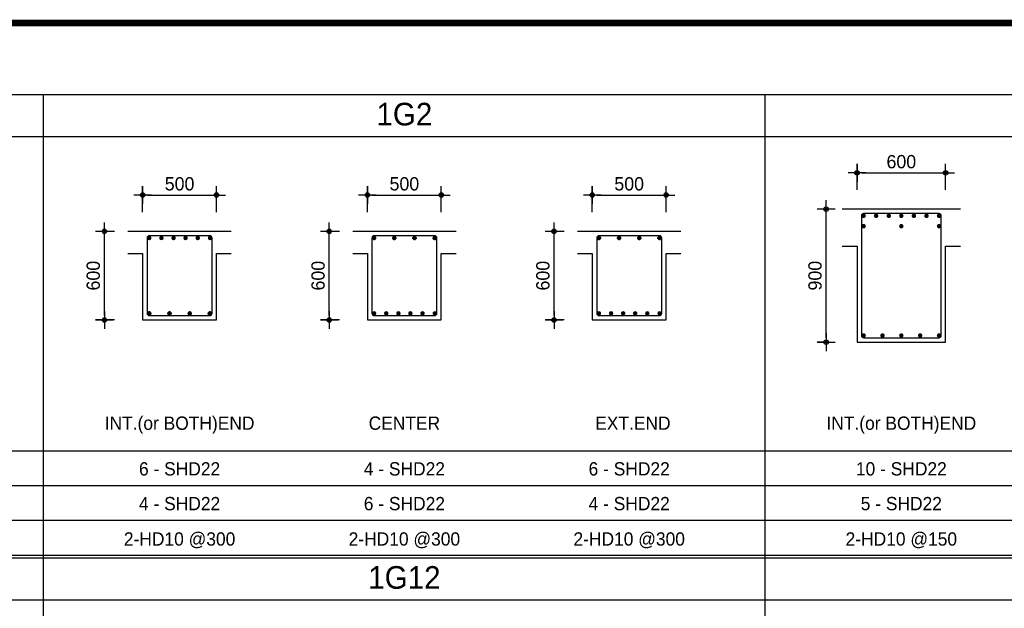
# Model space of a CAD drawing. Header units: millimetres. Extents: x 3445018 to 4174071, y -6064565 to -5122887.
# Tile 19 of 192: x 3676135 to 3682799, y -5829007 to -5825023. Entities that reach past the tile are written whole.
import ezdxf
from ezdxf.enums import TextEntityAlignment as Align

# ---------------------------------------------------------------- set-up
doc = ezdxf.new("R2010")
doc.units = ezdxf.units.MM
doc.header["$MEASUREMENT"] = 0
doc.layers.get('DEFPOINTS').update_dxf_attribs({"linetype": 'CONTINUOUS'})
for name, color, linetype in [('A_GE_FORM', 7, 'CONTINUOUS'), ('DIM', 7, 'CONTINUOUS'), ('guide', 9, 'CONTINUOUS'), ('SO-252', 252, 'CONTINUOUS'), ('WA1', 2, 'CONTINUOUS'), ('WA2', 3, 'CONTINUOUS'), ('문자', 2, 'CONTINUOUS')]:
    doc.layers.add(name, color=color, linetype=linetype)
doc.styles.add('HY울릉도 L', font='txt')
doc.styles.add('SDP-S', font='txt')
doc.styles.add('돋움', font='txt')
doc.dimstyles.new('SMDI-3', dxfattribs={"dimtxt": 3, "dimasz": 1, "dimexe": 2, "dimexo": 3, "dimgap": 1, "dimtad": 1, "dimdsep": 46, "dimtxsty": 'HY울릉도 L', "dimblk": 'Z_DOT', "dimcen": 2.5, "dimdle": 1.5, "dimclrd": 1, "dimclre": 1, "dimclrt": 2, "dimadec": 0, "dimazin": 0, "dimtfac": 1, "dimtix": 1, "dimtmove": 2, "dimatfit": 3, "dimldrblk": 'Z_DOT', "dimfxl": 2, "dimtvp": 1, "dimtolj": 1, "dimtzin": 0, "dimarcsym": 0})

# ---------------------------------------------------------------- blocks, each defined once
blk = doc.blocks.new('sheet _서영')
at = {"layer": 'A_GE_FORM', "const_width": 1.5}
blk.add_lwpolyline([(-361868.49, -1059038.93), (-362670.49, -1059038.93), (-362670.49, -1058483.93), (-361868.49, -1058483.93)], close=True, dxfattribs=at)
blk = doc.blocks.new('Z_DOT')
at = {"layer": 'DIM', "color": 1, "ltscale": 3}
for p, q in [((-2, 0), (2, 0)), ((0, -2), (0, 2))]:
    blk.add_line(p, q, dxfattribs=at)
for radius in [0.5, 0.25]:
    blk.add_circle((0, 0), radius, dxfattribs=at)
blk = doc.blocks.new('*D152')
at = {"layer": 'DEFPOINTS', "color": 0, "ltscale": 3, "transparency": 16777216}
for p in [(3677467.6, -5826209.6), (3676967.6, -5826415.6), (3677467.6, -5826415.6)]:
    blk.add_point(p, dxfattribs=at)
at = {"layer": 'DIM', "color": 1, "lineweight": -2, "ltscale": 3, "transparency": 16777216}
for p, q in [((3676967.6, -5826325.6), (3676967.6, -5826149.6)), ((3677467.6, -5826325.6), (3677467.6, -5826149.6)), ((3676997.6, -5826209.6), (3677437.6, -5826209.6))]:
    blk.add_line(p, q, dxfattribs=at)
at = {"layer": 'DIM', "color": 1, "lineweight": -2, "ltscale": 3, "transparency": 16777216, "xscale": 30, "yscale": 30, "zscale": 30, "rotation": 180}
blk.add_blockref('Z_DOT', (3676967.6, -5826209.6), dxfattribs=at)
at = {"layer": 'DIM', "color": 1, "lineweight": -2, "ltscale": 3, "transparency": 16777216, "xscale": 30, "yscale": 30, "zscale": 30}
blk.add_blockref('Z_DOT', (3677467.6, -5826209.6), dxfattribs=at)
at = {"layer": 'DIM', "color": 2, "ltscale": 3, "transparency": 16777216, "insert": (3677217.6, -5826134.5), "char_height": 90, "attachment_point": 5, "style": 'SDP-S'}
blk.add_mtext('\\A1;500', dxfattribs=at)
blk = doc.blocks.new('*D153')
at = {"layer": 'DEFPOINTS', "color": 0, "ltscale": 3, "transparency": 16777216}
for p in [(3676708.8, -5826455.6), (3676867.6, -5826455.6), (3676867.6, -5827055.6)]:
    blk.add_point(p, dxfattribs=at)
at = {"layer": 'DIM', "color": 1, "lineweight": -2, "ltscale": 3, "transparency": 16777216}
for p, q in [((3676777.6, -5826455.6), (3676648.8, -5826455.6)), ((3676708.8, -5827025.6), (3676708.8, -5826485.6)), ((3676777.6, -5827055.6), (3676648.8, -5827055.6))]:
    blk.add_line(p, q, dxfattribs=at)
at = {"layer": 'DIM', "color": 1, "lineweight": -2, "ltscale": 3, "transparency": 16777216, "xscale": 30, "yscale": 30, "zscale": 30}
for p, rotation in [((3676708.8, -5826455.6), 90), ((3676708.8, -5827055.6), 270)]:
    blk.add_blockref('Z_DOT', p, dxfattribs=dict(at, rotation=rotation))
at = {"layer": 'DIM', "color": 2, "ltscale": 3, "transparency": 16777216, "insert": (3676633.8, -5826755.6), "char_height": 90, "attachment_point": 5, "rotation": 90, "style": 'SDP-S'}
blk.add_mtext('\\A1;600', dxfattribs=at)
blk = doc.blocks.new('*D160')
at = {"layer": 'DEFPOINTS', "color": 0, "ltscale": 3, "transparency": 16777216}
for p in [(3678989.1, -5826209.6), (3678489.1, -5826415.6), (3678989.1, -5826415.6)]:
    blk.add_point(p, dxfattribs=at)
at = {"layer": 'DIM', "color": 1, "lineweight": -2, "ltscale": 3, "transparency": 16777216}
for p, q in [((3678489.1, -5826325.6), (3678489.1, -5826149.6)), ((3678989.1, -5826325.6), (3678989.1, -5826149.6)), ((3678519.1, -5826209.6), (3678959.1, -5826209.6))]:
    blk.add_line(p, q, dxfattribs=at)
at = {"layer": 'DIM', "color": 1, "lineweight": -2, "ltscale": 3, "transparency": 16777216, "xscale": 30, "yscale": 30, "zscale": 30, "rotation": 180}
blk.add_blockref('Z_DOT', (3678489.1, -5826209.6), dxfattribs=at)
at = {"layer": 'DIM', "color": 1, "lineweight": -2, "ltscale": 3, "transparency": 16777216, "xscale": 30, "yscale": 30, "zscale": 30}
blk.add_blockref('Z_DOT', (3678989.1, -5826209.6), dxfattribs=at)
at = {"layer": 'DIM', "color": 2, "ltscale": 3, "transparency": 16777216, "insert": (3678739.1, -5826134.5), "char_height": 90, "attachment_point": 5, "style": 'SDP-S'}
blk.add_mtext('\\A1;500', dxfattribs=at)
blk = doc.blocks.new('*D161')
at = {"layer": 'DEFPOINTS', "color": 0, "ltscale": 3, "transparency": 16777216}
for p in [(3678230.3, -5826455.6), (3678389.1, -5826455.6), (3678389.1, -5827055.6)]:
    blk.add_point(p, dxfattribs=at)
at = {"layer": 'DIM', "color": 1, "lineweight": -2, "ltscale": 3, "transparency": 16777216}
for p, q in [((3678299.1, -5826455.6), (3678170.3, -5826455.6)), ((3678230.3, -5827025.6), (3678230.3, -5826485.6)), ((3678299.1, -5827055.6), (3678170.3, -5827055.6))]:
    blk.add_line(p, q, dxfattribs=at)
at = {"layer": 'DIM', "color": 1, "lineweight": -2, "ltscale": 3, "transparency": 16777216, "xscale": 30, "yscale": 30, "zscale": 30}
for p, rotation in [((3678230.3, -5826455.6), 90), ((3678230.3, -5827055.6), 270)]:
    blk.add_blockref('Z_DOT', p, dxfattribs=dict(at, rotation=rotation))
at = {"layer": 'DIM', "color": 2, "ltscale": 3, "transparency": 16777216, "insert": (3678155.2, -5826755.6), "char_height": 90, "attachment_point": 5, "rotation": 90, "style": 'SDP-S'}
blk.add_mtext('\\A1;600', dxfattribs=at)
blk = doc.blocks.new('*D162')
at = {"layer": 'DEFPOINTS', "color": 0, "ltscale": 3, "transparency": 16777216}
for p in [(3680510.6, -5826209.6), (3680010.6, -5826415.6), (3680510.6, -5826415.6)]:
    blk.add_point(p, dxfattribs=at)
at = {"layer": 'DIM', "color": 1, "lineweight": -2, "ltscale": 3, "transparency": 16777216}
for p, q in [((3680010.6, -5826325.6), (3680010.6, -5826149.6)), ((3680510.6, -5826325.6), (3680510.6, -5826149.6)), ((3680040.6, -5826209.6), (3680480.6, -5826209.6))]:
    blk.add_line(p, q, dxfattribs=at)
at = {"layer": 'DIM', "color": 1, "lineweight": -2, "ltscale": 3, "transparency": 16777216, "xscale": 30, "yscale": 30, "zscale": 30, "rotation": 180}
blk.add_blockref('Z_DOT', (3680010.6, -5826209.6), dxfattribs=at)
at = {"layer": 'DIM', "color": 1, "lineweight": -2, "ltscale": 3, "transparency": 16777216, "xscale": 30, "yscale": 30, "zscale": 30}
blk.add_blockref('Z_DOT', (3680510.6, -5826209.6), dxfattribs=at)
at = {"layer": 'DIM', "color": 2, "ltscale": 3, "transparency": 16777216, "insert": (3680260.6, -5826134.5), "char_height": 90, "attachment_point": 5, "style": 'SDP-S'}
blk.add_mtext('\\A1;500', dxfattribs=at)
blk = doc.blocks.new('*D163')
at = {"layer": 'DEFPOINTS', "color": 0, "ltscale": 3, "transparency": 16777216}
for p in [(3679751.8, -5826455.6), (3679910.6, -5826455.6), (3679910.6, -5827055.6)]:
    blk.add_point(p, dxfattribs=at)
at = {"layer": 'DIM', "color": 1, "lineweight": -2, "ltscale": 3, "transparency": 16777216}
for p, q in [((3679820.6, -5826455.6), (3679691.8, -5826455.6)), ((3679751.8, -5827025.6), (3679751.8, -5826485.6)), ((3679820.6, -5827055.6), (3679691.8, -5827055.6))]:
    blk.add_line(p, q, dxfattribs=at)
at = {"layer": 'DIM', "color": 1, "lineweight": -2, "ltscale": 3, "transparency": 16777216, "xscale": 30, "yscale": 30, "zscale": 30}
for p, rotation in [((3679751.8, -5826455.6), 90), ((3679751.8, -5827055.6), 270)]:
    blk.add_blockref('Z_DOT', p, dxfattribs=dict(at, rotation=rotation))
at = {"layer": 'DIM', "color": 2, "ltscale": 3, "transparency": 16777216, "insert": (3679676.8, -5826755.6), "char_height": 90, "attachment_point": 5, "rotation": 90, "style": 'SDP-S'}
blk.add_mtext('\\A1;600', dxfattribs=at)
blk = doc.blocks.new('*D248')
at = {"layer": 'DEFPOINTS', "color": 0, "ltscale": 3, "transparency": 16777216}
for p in [(3682402.5, -5826059.6), (3681802.5, -5826265.6), (3682402.5, -5826265.6)]:
    blk.add_point(p, dxfattribs=at)
at = {"layer": 'DIM', "color": 1, "lineweight": -2, "ltscale": 3, "transparency": 16777216}
for p, q in [((3681802.5, -5826175.6), (3681802.5, -5825999.6)), ((3682402.5, -5826175.6), (3682402.5, -5825999.6)), ((3681832.5, -5826059.6), (3682372.5, -5826059.6))]:
    blk.add_line(p, q, dxfattribs=at)
at = {"layer": 'DIM', "color": 1, "lineweight": -2, "ltscale": 3, "transparency": 16777216, "xscale": 30, "yscale": 30, "zscale": 30, "rotation": 180}
blk.add_blockref('Z_DOT', (3681802.5, -5826059.6), dxfattribs=at)
at = {"layer": 'DIM', "color": 1, "lineweight": -2, "ltscale": 3, "transparency": 16777216, "xscale": 30, "yscale": 30, "zscale": 30}
blk.add_blockref('Z_DOT', (3682402.5, -5826059.6), dxfattribs=at)
at = {"layer": 'DIM', "color": 2, "ltscale": 3, "transparency": 16777216, "insert": (3682102.5, -5825984.5), "char_height": 90, "attachment_point": 5, "style": 'SDP-S'}
blk.add_mtext('\\A1;600', dxfattribs=at)
blk = doc.blocks.new('*D249')
at = {"layer": 'DEFPOINTS', "color": 0, "ltscale": 3, "transparency": 16777216}
for p in [(3681593.7, -5826305.6), (3681702.5, -5826305.6), (3681702.5, -5827205.6)]:
    blk.add_point(p, dxfattribs=at)
at = {"layer": 'DIM', "color": 1, "lineweight": -2, "ltscale": 3, "transparency": 16777216}
for p, q in [((3681612.5, -5826305.6), (3681533.7, -5826305.6)), ((3681593.7, -5827175.6), (3681593.7, -5826335.6)), ((3681612.5, -5827205.6), (3681533.7, -5827205.6))]:
    blk.add_line(p, q, dxfattribs=at)
at = {"layer": 'DIM', "color": 1, "lineweight": -2, "ltscale": 3, "transparency": 16777216, "xscale": 30, "yscale": 30, "zscale": 30}
for p, rotation in [((3681593.7, -5826305.6), 90), ((3681593.7, -5827205.6), 270)]:
    blk.add_blockref('Z_DOT', p, dxfattribs=dict(at, rotation=rotation))
at = {"layer": 'DIM', "color": 2, "ltscale": 3, "transparency": 16777216, "insert": (3681518.7, -5826755.6), "char_height": 90, "attachment_point": 5, "rotation": 90, "style": 'SDP-S'}
blk.add_mtext('\\A1;900', dxfattribs=at)

msp = doc.modelspace()

# ---------------------------------------------------------------- hatches: boundary and pattern name
at = {"layer": 'WA1'}
h = msp.add_hatch(color=256, dxfattribs=at)
h.dxf.hatch_style = 1
h.paths.add_polyline_path([(3681862.504, -5826350.627, 1), (3681832.504, -5826350.627, 1)])
h = msp.add_hatch(color=256, dxfattribs=at)
h.dxf.hatch_style = 1
h.paths.add_polyline_path([(3681862.504, -5826350.627, -1), (3681832.504, -5826350.627, -1)])
h = msp.add_hatch(color=256, dxfattribs=at)
h.dxf.hatch_style = 1
h.paths.add_polyline_path([(3681862.504, -5826350.627, -1), (3681832.504, -5826350.627, -1)])
h = msp.add_hatch(color=256, dxfattribs=at)
h.dxf.hatch_style = 1
h.paths.add_polyline_path([(3681862.504, -5826350.627, 1), (3681832.504, -5826350.627, 1)])
h = msp.add_hatch(color=256, dxfattribs=at)
h.dxf.hatch_style = 1
h.paths.add_polyline_path([(3681947.504, -5826350.627, 1), (3681917.504, -5826350.627, 1)])
h = msp.add_hatch(color=256, dxfattribs=at)
h.dxf.hatch_style = 1
h.paths.add_polyline_path([(3681947.504, -5826350.627, -1), (3681917.504, -5826350.627, -1)])
h = msp.add_hatch(color=256, dxfattribs=at)
h.dxf.hatch_style = 1
h.paths.add_polyline_path([(3681947.504, -5826350.627, -1), (3681917.504, -5826350.627, -1)])
h = msp.add_hatch(color=256, dxfattribs=at)
h.dxf.hatch_style = 1
h.paths.add_polyline_path([(3681947.504, -5826350.627, 1), (3681917.504, -5826350.627, 1)])
h = msp.add_hatch(color=256, dxfattribs=at)
h.dxf.hatch_style = 1
h.paths.add_polyline_path([(3682032.504, -5826350.627, 1), (3682002.504, -5826350.627, 1)])
h = msp.add_hatch(color=256, dxfattribs=at)
h.dxf.hatch_style = 1
h.paths.add_polyline_path([(3682032.504, -5826350.627, -1), (3682002.504, -5826350.627, -1)])
h = msp.add_hatch(color=256, dxfattribs=at)
h.dxf.hatch_style = 1
h.paths.add_polyline_path([(3682032.504, -5826350.627, -1), (3682002.504, -5826350.627, -1)])
h = msp.add_hatch(color=256, dxfattribs=at)
h.dxf.hatch_style = 1
h.paths.add_polyline_path([(3682032.504, -5826350.627, 1), (3682002.504, -5826350.627, 1)])
h = msp.add_hatch(color=256, dxfattribs=at)
h.dxf.hatch_style = 1
h.paths.add_polyline_path([(3682087.504, -5826350.627, 1), (3682117.504, -5826350.627, 1)])
h = msp.add_hatch(color=256, dxfattribs=at)
h.dxf.hatch_style = 1
h.paths.add_polyline_path([(3682087.504, -5826350.627, -1), (3682117.504, -5826350.627, -1)])
h = msp.add_hatch(color=256, dxfattribs=at)
h.dxf.hatch_style = 1
h.paths.add_polyline_path([(3682117.504, -5826350.627, -1), (3682087.504, -5826350.627, -1)])
h = msp.add_hatch(color=256, dxfattribs=at)
h.dxf.hatch_style = 1
h.paths.add_polyline_path([(3682117.504, -5826350.627, 1), (3682087.504, -5826350.627, 1)])
h = msp.add_hatch(color=256, dxfattribs=at)
h.dxf.hatch_style = 1
h.paths.add_polyline_path([(3682172.504, -5826350.627, -1), (3682202.504, -5826350.627, -1)])
h = msp.add_hatch(color=256, dxfattribs=at)
h.dxf.hatch_style = 1
h.paths.add_polyline_path([(3682172.504, -5826350.627, 1), (3682202.504, -5826350.627, 1)])
h = msp.add_hatch(color=256, dxfattribs=at)
h.dxf.hatch_style = 1
h.paths.add_polyline_path([(3682172.504, -5826350.627, 1), (3682202.504, -5826350.627, 1)])
h = msp.add_hatch(color=256, dxfattribs=at)
h.dxf.hatch_style = 1
h.paths.add_polyline_path([(3682172.504, -5826350.627, -1), (3682202.504, -5826350.627, -1)])
h = msp.add_hatch(color=256, dxfattribs=at)
h.dxf.hatch_style = 1
h.paths.add_polyline_path([(3682257.504, -5826350.627, -1), (3682287.504, -5826350.627, -1)])
h = msp.add_hatch(color=256, dxfattribs=at)
h.dxf.hatch_style = 1
h.paths.add_polyline_path([(3682257.504, -5826350.627, 1), (3682287.504, -5826350.627, 1)])
h = msp.add_hatch(color=256, dxfattribs=at)
h.dxf.hatch_style = 1
h.paths.add_polyline_path([(3682257.504, -5826350.627, 1), (3682287.504, -5826350.627, 1)])
h = msp.add_hatch(color=256, dxfattribs=at)
h.dxf.hatch_style = 1
h.paths.add_polyline_path([(3682257.504, -5826350.627, -1), (3682287.504, -5826350.627, -1)])
h = msp.add_hatch(color=256, dxfattribs=at)
h.dxf.hatch_style = 1
h.paths.add_polyline_path([(3682342.504, -5826350.627, -1), (3682372.504, -5826350.627, -1)])
h = msp.add_hatch(color=256, dxfattribs=at)
h.dxf.hatch_style = 1
h.paths.add_polyline_path([(3682342.504, -5826350.627, 1), (3682372.504, -5826350.627, 1)])
h = msp.add_hatch(color=256, dxfattribs=at)
h.dxf.hatch_style = 1
h.paths.add_polyline_path([(3682342.504, -5826350.627, 1), (3682372.504, -5826350.627, 1)])
h = msp.add_hatch(color=256, dxfattribs=at)
h.dxf.hatch_style = 1
h.paths.add_polyline_path([(3682342.504, -5826350.627, -1), (3682372.504, -5826350.627, -1)])
h = msp.add_hatch(color=256, dxfattribs=at)
h.dxf.hatch_style = 1
h.paths.add_polyline_path([(3681862.504, -5826420.627, -1), (3681832.504, -5826420.627, -1)])
h = msp.add_hatch(color=256, dxfattribs=at)
h.dxf.hatch_style = 1
h.paths.add_polyline_path([(3681862.504, -5826420.627, 1), (3681832.504, -5826420.627, 1)])
h = msp.add_hatch(color=256, dxfattribs=at)
h.dxf.hatch_style = 1
h.paths.add_polyline_path([(3682117.504, -5826420.627, -1), (3682087.504, -5826420.627, -1)])
h = msp.add_hatch(color=256, dxfattribs=at)
h.dxf.hatch_style = 1
h.paths.add_polyline_path([(3682117.504, -5826420.627, 1), (3682087.504, -5826420.627, 1)])
h = msp.add_hatch(color=256, dxfattribs=at)
h.dxf.hatch_style = 1
h.paths.add_polyline_path([(3682372.504, -5826420.627, -1), (3682342.504, -5826420.627, -1)])
h = msp.add_hatch(color=256, dxfattribs=at)
h.dxf.hatch_style = 1
h.paths.add_polyline_path([(3682372.504, -5826420.627, 1), (3682342.504, -5826420.627, 1)])
h = msp.add_hatch(color=256, dxfattribs=at)
h.dxf.hatch_style = 1
h.paths.add_polyline_path([(3677027.634, -5826500.627, 1), (3676997.634, -5826500.627, 1)])
h = msp.add_hatch(color=256, dxfattribs=at)
h.dxf.hatch_style = 1
h.paths.add_polyline_path([(3677109.834, -5826500.627, 1), (3677079.834, -5826500.627, 1)])
h = msp.add_hatch(color=256, dxfattribs=at)
h.dxf.hatch_style = 1
h.paths.add_polyline_path([(3677192.034, -5826500.627, 1), (3677162.034, -5826500.627, 1)])
h = msp.add_hatch(color=256, dxfattribs=at)
h.dxf.hatch_style = 1
h.paths.add_polyline_path([(3677243.234, -5826500.627, -1), (3677273.234, -5826500.627, -1)])
h = msp.add_hatch(color=256, dxfattribs=at)
h.dxf.hatch_style = 1
h.paths.add_polyline_path([(3677325.434, -5826500.627, -1), (3677355.434, -5826500.627, -1)])
h = msp.add_hatch(color=256, dxfattribs=at)
h.dxf.hatch_style = 1
h.paths.add_polyline_path([(3677438.634, -5826500.627, 1), (3677408.634, -5826500.627, 1)])
h = msp.add_hatch(color=256, dxfattribs=at)
h.dxf.hatch_style = 1
h.paths.add_polyline_path([(3678549.069, -5826500.627, 1), (3678519.069, -5826500.627, 1)])
h = msp.add_hatch(color=256, dxfattribs=at)
h.dxf.hatch_style = 1
h.paths.add_polyline_path([(3678685.736, -5826500.627, 1), (3678655.736, -5826500.627, 1)])
h = msp.add_hatch(color=256, dxfattribs=at)
h.dxf.hatch_style = 1
h.paths.add_polyline_path([(3678822.402, -5826500.627, 1), (3678792.402, -5826500.627, 1)])
h = msp.add_hatch(color=256, dxfattribs=at)
h.dxf.hatch_style = 1
h.paths.add_polyline_path([(3678959.069, -5826500.627, 1), (3678929.069, -5826500.627, 1)])
h = msp.add_hatch(color=256, dxfattribs=at)
h.dxf.hatch_style = 1
h.paths.add_polyline_path([(3680070.634, -5826500.627, 1), (3680040.634, -5826500.627, 1)])
h = msp.add_hatch(color=256, dxfattribs=at)
h.dxf.hatch_style = 1
h.paths.add_polyline_path([(3680207.301, -5826500.627, 1), (3680177.301, -5826500.627, 1)])
h = msp.add_hatch(color=256, dxfattribs=at)
h.dxf.hatch_style = 1
h.paths.add_polyline_path([(3680343.967, -5826500.627, 1), (3680313.967, -5826500.627, 1)])
h = msp.add_hatch(color=256, dxfattribs=at)
h.dxf.hatch_style = 1
h.paths.add_polyline_path([(3680480.634, -5826500.627, 1), (3680450.634, -5826500.627, 1)])
h = msp.add_hatch(color=256, dxfattribs=at)
h.dxf.hatch_style = 1
h.paths.add_polyline_path([(3677027.634, -5827010.627, 1), (3676997.634, -5827010.627, 1)])
h = msp.add_hatch(color=256, dxfattribs=at)
h.dxf.hatch_style = 1
h.paths.add_polyline_path([(3677164.301, -5827010.627, 1), (3677134.301, -5827010.627, 1)])
h = msp.add_hatch(color=256, dxfattribs=at)
h.dxf.hatch_style = 1
h.paths.add_polyline_path([(3677300.967, -5827010.627, 1), (3677270.967, -5827010.627, 1)])
h = msp.add_hatch(color=256, dxfattribs=at)
h.dxf.hatch_style = 1
h.paths.add_polyline_path([(3677437.634, -5827010.627, 1), (3677407.634, -5827010.627, 1)])
h = msp.add_hatch(color=256, dxfattribs=at)
h.dxf.hatch_style = 1
h.paths.add_polyline_path([(3678549.069, -5827010.627, 1), (3678519.069, -5827010.627, 1)])
h = msp.add_hatch(color=256, dxfattribs=at)
h.dxf.hatch_style = 1
h.paths.add_polyline_path([(3678631.269, -5827010.627, 1), (3678601.269, -5827010.627, 1)])
h = msp.add_hatch(color=256, dxfattribs=at)
h.dxf.hatch_style = 1
h.paths.add_polyline_path([(3678713.469, -5827010.627, 1), (3678683.469, -5827010.627, 1)])
h = msp.add_hatch(color=256, dxfattribs=at)
h.dxf.hatch_style = 1
h.paths.add_polyline_path([(3678764.669, -5827010.627, -1), (3678794.669, -5827010.627, -1)])
h = msp.add_hatch(color=256, dxfattribs=at)
h.dxf.hatch_style = 1
h.paths.add_polyline_path([(3678846.869, -5827010.627, -1), (3678876.869, -5827010.627, -1)])
h = msp.add_hatch(color=256, dxfattribs=at)
h.dxf.hatch_style = 1
h.paths.add_polyline_path([(3678960.069, -5827010.627, 1), (3678930.069, -5827010.627, 1)])
h = msp.add_hatch(color=256, dxfattribs=at)
h.dxf.hatch_style = 1
h.paths.add_polyline_path([(3680070.634, -5827010.627, 1), (3680040.634, -5827010.627, 1)])
h = msp.add_hatch(color=256, dxfattribs=at)
h.dxf.hatch_style = 1
h.paths.add_polyline_path([(3680152.834, -5827010.627, 1), (3680122.834, -5827010.627, 1)])
h = msp.add_hatch(color=256, dxfattribs=at)
h.dxf.hatch_style = 1
h.paths.add_polyline_path([(3680235.034, -5827010.627, 1), (3680205.034, -5827010.627, 1)])
h = msp.add_hatch(color=256, dxfattribs=at)
h.dxf.hatch_style = 1
h.paths.add_polyline_path([(3680286.234, -5827010.627, -1), (3680316.234, -5827010.627, -1)])
h = msp.add_hatch(color=256, dxfattribs=at)
h.dxf.hatch_style = 1
h.paths.add_polyline_path([(3680368.434, -5827010.627, -1), (3680398.434, -5827010.627, -1)])
h = msp.add_hatch(color=256, dxfattribs=at)
h.dxf.hatch_style = 1
h.paths.add_polyline_path([(3680481.634, -5827010.627, 1), (3680451.634, -5827010.627, 1)])
h = msp.add_hatch(color=256, dxfattribs=at)
h.dxf.hatch_style = 1
h.paths.add_polyline_path([(3681862.504, -5827160.627, 1), (3681832.504, -5827160.627, 1)])
h = msp.add_hatch(color=256, dxfattribs=at)
h.dxf.hatch_style = 1
h.paths.add_polyline_path([(3681862.504, -5827160.627, -1), (3681832.504, -5827160.627, -1)])
h = msp.add_hatch(color=256, dxfattribs=at)
h.dxf.hatch_style = 1
h.paths.add_polyline_path([(3681990.004, -5827160.627, 1), (3681960.004, -5827160.627, 1)])
h = msp.add_hatch(color=256, dxfattribs=at)
h.dxf.hatch_style = 1
h.paths.add_polyline_path([(3681990.004, -5827160.627, -1), (3681960.004, -5827160.627, -1)])
h = msp.add_hatch(color=256, dxfattribs=at)
h.dxf.hatch_style = 1
h.paths.add_polyline_path([(3682117.504, -5827160.627, 1), (3682087.504, -5827160.627, 1)])
h = msp.add_hatch(color=256, dxfattribs=at)
h.dxf.hatch_style = 1
h.paths.add_polyline_path([(3682117.504, -5827160.627, -1), (3682087.504, -5827160.627, -1)])
h = msp.add_hatch(color=256, dxfattribs=at)
h.dxf.hatch_style = 1
h.paths.add_polyline_path([(3682215.004, -5827160.627, -1), (3682245.004, -5827160.627, -1)])
h = msp.add_hatch(color=256, dxfattribs=at)
h.dxf.hatch_style = 1
h.paths.add_polyline_path([(3682215.004, -5827160.627, 1), (3682245.004, -5827160.627, 1)])
h = msp.add_hatch(color=256, dxfattribs=at)
h.dxf.hatch_style = 1
h.paths.add_polyline_path([(3682342.504, -5827160.627, -1), (3682372.504, -5827160.627, -1)])
h = msp.add_hatch(color=256, dxfattribs=at)
h.dxf.hatch_style = 1
h.paths.add_polyline_path([(3682342.504, -5827160.627, 1), (3682372.504, -5827160.627, 1)])

# ---------------------------------------------------------------- linework, layer by layer
at = {"layer": 'guide'}
for p, q in [((3690951.504, -5825532.427), (3670461.504, -5825532.427)), ((3676296.504, -5841192.827), (3676296.504, -5825532.427)), ((3681181.504, -5841192.827), (3681181.504, -5825532.427)), ((3690951.504, -5825816.627), (3670461.504, -5825816.627)), ((3690951.504, -5827943.227), (3670461.504, -5827943.227)), ((3690951.504, -5828178.427), (3670461.504, -5828178.427)), ((3690951.504, -5828413.627), (3670461.504, -5828413.627)), ((3690951.504, -5828648.827), (3670461.504, -5828648.827)), ((3690951.504, -5828668.427), (3670461.504, -5828668.427)), ((3690951.504, -5828952.627), (3670461.504, -5828952.627))]:
    msp.add_line(p, q, dxfattribs=at)
at = {"layer": 'SO-252'}
for points in [[(3682502.504, -5826305.627), (3681702.504, -5826305.627)], [(3677567.634, -5826455.627), (3676867.634, -5826455.627)], [(3679089.069, -5826455.627), (3678389.069, -5826455.627)], [(3680610.634, -5826455.627), (3679910.634, -5826455.627)], [(3681702.504, -5826555.627), (3681802.504, -5826555.627), (3681802.504, -5827205.627), (3682402.504, -5827205.627), (3682402.504, -5826555.627), (3682502.504, -5826555.627)], [(3676867.634, -5826605.627), (3676967.634, -5826605.627), (3676967.634, -5827055.627), (3677467.634, -5827055.627), (3677467.634, -5826605.627), (3677567.634, -5826605.627)], [(3678389.069, -5826605.627), (3678489.069, -5826605.627), (3678489.069, -5827055.627), (3678989.069, -5827055.627), (3678989.069, -5826605.627), (3679089.069, -5826605.627)], [(3679910.634, -5826605.627), (3680010.634, -5826605.627), (3680010.634, -5827055.627), (3680510.634, -5827055.627), (3680510.634, -5826605.627), (3680610.634, -5826605.627)]]:
    msp.add_lwpolyline(points, dxfattribs=at)
at = {"layer": 'WA1'}
for p, q in [((3678534.069, -5826485.627), (3678534.069, -5826515.627)), ((3678670.736, -5826485.627), (3678670.736, -5826515.627)), ((3678807.402, -5826485.627), (3678807.402, -5826515.627)), ((3678944.069, -5826485.627), (3678944.069, -5826515.627)), ((3680055.634, -5826485.627), (3680055.634, -5826515.627)), ((3680192.301, -5826485.627), (3680192.301, -5826515.627)), ((3680328.967, -5826485.627), (3680328.967, -5826515.627)), ((3680465.634, -5826485.627), (3680465.634, -5826515.627)), ((3678519.069, -5826500.627), (3678549.069, -5826500.627)), ((3678655.736, -5826500.627), (3678685.736, -5826500.627)), ((3678792.402, -5826500.627), (3678822.402, -5826500.627)), ((3678929.069, -5826500.627), (3678959.069, -5826500.627)), ((3680040.634, -5826500.627), (3680070.634, -5826500.627)), ((3680177.301, -5826500.627), (3680207.301, -5826500.627)), ((3680313.967, -5826500.627), (3680343.967, -5826500.627)), ((3680450.634, -5826500.627), (3680480.634, -5826500.627)), ((3676997.634, -5827010.627), (3677027.634, -5827010.627)), ((3677012.634, -5826995.627), (3677012.634, -5827025.627)), ((3677134.301, -5827010.627), (3677164.301, -5827010.627)), ((3677149.301, -5826995.627), (3677149.301, -5827025.627)), ((3677270.967, -5827010.627), (3677300.967, -5827010.627)), ((3677285.967, -5826995.627), (3677285.967, -5827025.627)), ((3677407.634, -5827010.627), (3677437.634, -5827010.627)), ((3677422.634, -5826995.627), (3677422.634, -5827025.627))]:
    msp.add_line(p, q, dxfattribs=at)
at = {"layer": 'WA2'}
for points in [[(3681847.504, -5827175.627), (3682357.504, -5827175.627, 0.41421356), (3682372.504, -5827160.627), (3682372.504, -5826350.627, 0.41421356), (3682357.504, -5826335.627), (3681847.504, -5826335.627, 0.41421356), (3681832.504, -5826350.627), (3681832.504, -5827160.627, 0.41421356)], [(3677012.634, -5827025.627), (3677422.634, -5827025.627, 0.41421356), (3677437.634, -5827010.627), (3677437.634, -5826500.627, 0.41421356), (3677422.634, -5826485.627), (3677012.634, -5826485.627, 0.41421356), (3676997.634, -5826500.627), (3676997.634, -5827010.627, 0.41421356)], [(3678534.069, -5827025.627), (3678944.069, -5827025.627, 0.41421356), (3678959.069, -5827010.627), (3678959.069, -5826500.627, 0.41421356), (3678944.069, -5826485.627), (3678534.069, -5826485.627, 0.41421356), (3678519.069, -5826500.627), (3678519.069, -5827010.627, 0.41421356)], [(3680055.634, -5827025.627), (3680465.634, -5827025.627, 0.41421356), (3680480.634, -5827010.627), (3680480.634, -5826500.627, 0.41421356), (3680465.634, -5826485.627), (3680055.634, -5826485.627, 0.41421356), (3680040.634, -5826500.627), (3680040.634, -5827010.627, 0.41421356)]]:
    msp.add_lwpolyline(points, format="xyb", close=True, dxfattribs=at)

# ---------------------------------------------------------------- block references
at = {"layer": '문자', "xscale": 30, "yscale": 30, "zscale": 30}
msp.add_blockref('sheet _서영', (14550171.1, 25929472.553), dxfattribs=at)

# ---------------------------------------------------------------- texts
at = {"layer": '문자', "color": 3, "style": '돋움'}
for s, p in [('1G2', (3678739.069, -5825738.551)), ('1G12', (3678739.199, -5828874.551))]:
    msp.add_text(s, height=153, dxfattribs=at).set_placement(p, align=Align.CENTER)
at = {"layer": '문자', "style": '돋움'}
for s, p in [('INT.(or BOTH)END', (3677217.634, -5827753.954)), ('CENTER', (3678739.069, -5827753.954)), ('EXT.END', (3680285.621, -5827753.958)), ('INT.(or BOTH)END', (3682102.504, -5827753.954)), ('INT.(or BOTH)END', (3682102.504, -5827753.954)), ('6 - SHD22', (3677217.634, -5828063.115)), ('4 - SHD22', (3678739.069, -5828063.115)), ('6 - SHD22', (3680260.634, -5828063.115)), ('10 - SHD22', (3682102.504, -5828063.115)), ('4 - SHD22', (3677217.634, -5828298.315)), ('6 - SHD22', (3678739.069, -5828298.315)), ('4 - SHD22', (3680260.634, -5828298.315)), ('5 - SHD22', (3682102.504, -5828298.315)), ('2-HD10 @300', (3677217.634, -5828537.724)), ('2-HD10 @300', (3678739.069, -5828537.724)), ('2-HD10 @300', (3680260.634, -5828537.724)), ('2-HD10 @150', (3682102.504, -5828537.724))]:
    msp.add_text(s, height=90, dxfattribs=at).set_placement(p, align=Align.MIDDLE_CENTER)

# ---------------------------------------------------------------- dimensions: what is measured, and where the dimension line sits
at = {"layer": 'DIM', "ltscale": 3}
for base, p1, p2, angle, text, picture, middle in [((3682402.504, -5826059.602), (3681802.504, -5826265.627), (3682402.504, -5826265.627), 180, '600', '*D248', (3682102.504, -5825984.54)), ((3681593.716, -5826305.627), (3681702.504, -5827205.627), (3681702.504, -5826305.627), 270, '900', '*D249', (3681518.655, -5826755.627)), ((3676708.846, -5826455.627), (3676867.634, -5827055.627), (3676867.634, -5826455.627), 270, '600', '*D153', (3676633.785, -5826755.627)), ((3678230.281, -5826455.627), (3678389.069, -5827055.627), (3678389.069, -5826455.627), 270, '600', '*D161', (3678155.22, -5826755.627)), ((3679751.846, -5826455.627), (3679910.634, -5827055.627), (3679910.634, -5826455.627), 270, '600', '*D163', (3679676.785, -5826755.627))]:
    dim = msp.add_linear_dim(base=base, p1=p1, p2=p2, angle=angle, text=text, dimstyle='SMDI-3', override={"dimscale": 30, "dimtxsty": 'SDP-S'}, dxfattribs=at)
    dim.commit()
    dim.dimension.update_dxf_attribs({"geometry": picture, "text_midpoint": middle})
for base, p1, p2, picture, middle in [((3677467.634, -5826209.602), (3676967.634, -5826415.627), (3677467.634, -5826415.627), '*D152', (3677217.634, -5826134.54)), ((3678989.069, -5826209.602), (3678489.069, -5826415.627), (3678989.069, -5826415.627), '*D160', (3678739.069, -5826134.54)), ((3680510.634, -5826209.602), (3680010.634, -5826415.627), (3680510.634, -5826415.627), '*D162', (3680260.634, -5826134.54))]:
    dim = msp.add_linear_dim(base=base, p1=p1, p2=p2, angle=180, dimstyle='SMDI-3', override={"dimscale": 30, "dimtxsty": 'SDP-S'}, dxfattribs=at)
    dim.commit()
    dim.dimension.update_dxf_attribs({"geometry": picture, "text_midpoint": middle})

doc.saveas('drawing.dxf')
